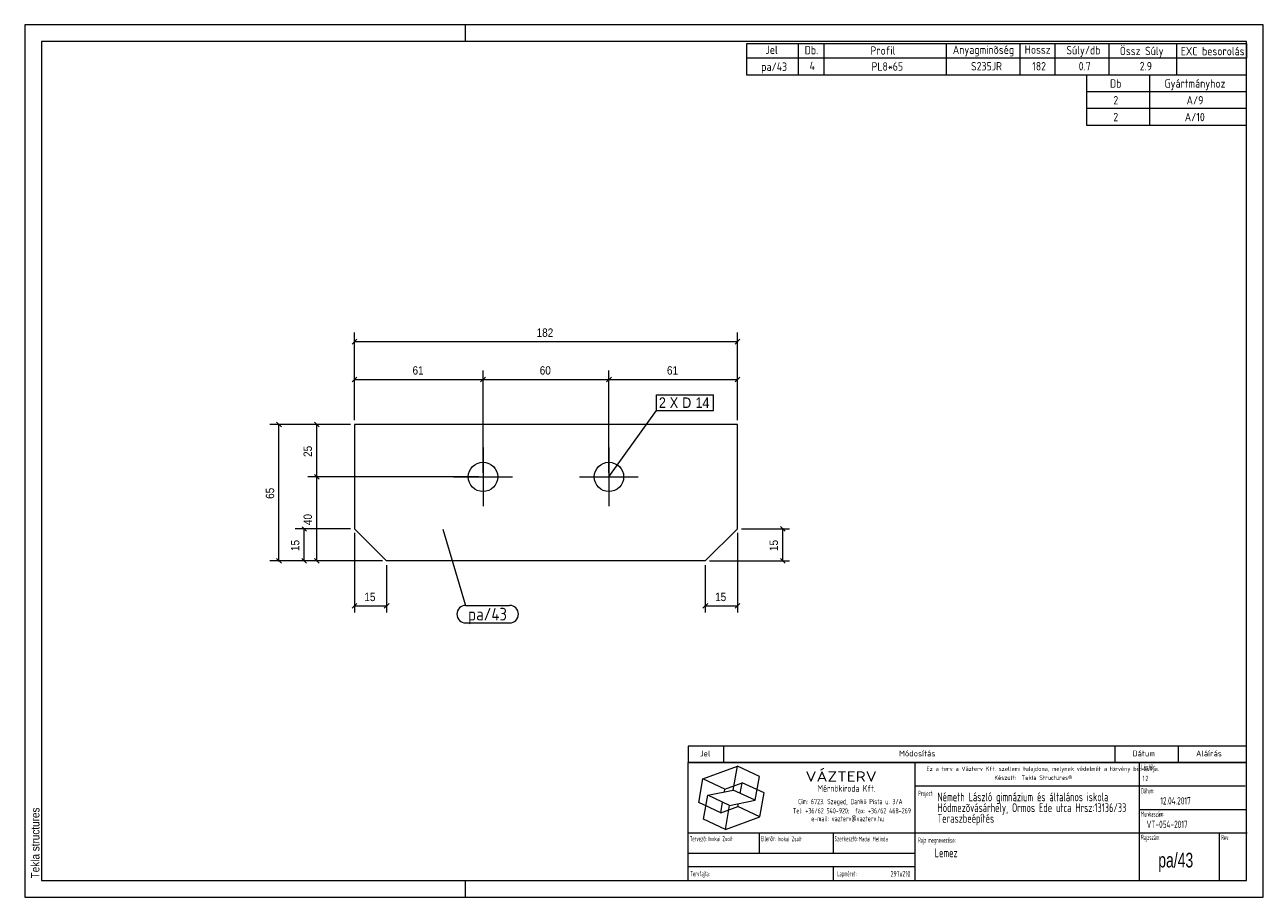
# Model space of a CAD drawing. Header units: millimetres. Extents: x 1 to 296, y 1 to 209.
import ezdxf

# ---------------------------------------------------------------- set-up
doc = ezdxf.new("R2010")
doc.units = ezdxf.units.MM
doc.linetypes.add('XKITLINE00', pattern=[0])
for name, color, linetype, lineweight in [('Bemassung', 1, 'Continuous', 0), ('Schrauben', 7, 'Continuous', 0), ('Schraubenbezeichnung', 5, 'Continuous', 0), ('Teil', 7, 'Continuous', 0), ('Text', 5, 'Continuous', 0), ('Ueberschrift', 7, 'Continuous', 0), ('Zeichnungsrahmen', 3, 'Continuous', 0)]:
    doc.layers.add(name, color=color, linetype=linetype, lineweight=lineweight)
doc.styles.add('ARIAL', font='ARIAL.TTF')
doc.styles.add('ISOCPEUR', font='ISOCPEUR.TTF')
doc.styles.add('ISOCPEUR_BOLD', font='ARIAL.TTF')
doc.styles.add('ISOCPUER', font='ARIAL.TTF')

msp = doc.modelspace()

# ---------------------------------------------------------------- linework, layer by layer
at = {"layer": 'Bemassung', "linetype": 'XKITLINE00', "lineweight": 0}
for p, q in [((80.12, 134.02), (78.98, 132.88)), ((79.55, 114.7), (79.55, 135.6)), ((79.55, 133.45), (170.75, 133.45)), ((171.32, 134.02), (170.18, 132.88)), ((170.75, 114.7), (170.75, 135.6)), ((80.12, 125.02), (78.98, 123.88)), ((79.55, 114.7), (79.55, 126.6)), ((79.55, 124.45), (110.15, 124.45)), ((110.72, 125.02), (109.58, 123.88)), ((110.72, 125.02), (109.58, 123.88)), ((110.15, 102.2), (110.15, 126.6)), ((110.15, 102.2), (110.15, 126.6)), ((110.15, 124.45), (140.15, 124.45)), ((140.72, 125.02), (139.58, 123.88)), ((140.72, 125.02), (139.58, 123.88)), ((140.15, 102.2), (140.15, 126.6)), ((140.15, 102.2), (140.15, 126.6)), ((140.15, 124.45), (170.75, 124.45)), ((171.32, 125.02), (170.18, 123.88)), ((170.75, 114.7), (170.75, 126.6)), ((78.55, 113.7), (59.4, 113.7)), ((60.98, 114.27), (62.12, 113.13)), ((61.55, 81.2), (61.55, 113.7)), ((78.55, 113.7), (68.4, 113.7)), ((69.98, 114.27), (71.12, 113.13)), ((70.55, 101.2), (70.55, 113.7)), ((109.15, 101.2), (68.4, 101.2)), ((109.15, 101.2), (68.4, 101.2)), ((69.98, 101.77), (71.12, 100.63)), ((69.98, 101.77), (71.12, 100.63)), ((70.55, 81.2), (70.55, 101.2)), ((78.55, 88.85), (65.4, 88.85)), ((66.98, 89.42), (67, 89.4)), ((67.08, 89.32), (68.12, 88.28)), ((67.55, 81.2), (67.55, 88.85)), ((171.75, 88.85), (183.15, 88.85)), ((180.98, 89.42), (182.12, 88.28)), ((181.55, 81.2), (181.55, 88.85)), ((79.55, 87.85), (79.55, 68.85)), ((170.75, 87.85), (170.75, 68.85)), ((86.2, 81.2), (59.4, 81.2)), ((60.98, 81.77), (62.12, 80.63)), ((86.2, 81.2), (65.4, 81.2)), ((66.98, 81.77), (68.12, 80.63)), ((86.2, 81.2), (68.4, 81.2)), ((69.98, 81.77), (71.12, 80.63)), ((87.2, 80.2), (87.2, 68.85)), ((163.1, 80.2), (163.1, 68.85)), ((164.1, 81.2), (183.15, 81.2)), ((180.98, 81.77), (182.12, 80.63)), ((80.12, 71.02), (78.98, 69.88)), ((87.77, 71.02), (86.63, 69.88)), ((163.67, 71.02), (162.53, 69.88)), ((171.32, 71.02), (170.18, 69.88)), ((79.55, 70.45), (87.2, 70.45)), ((163.1, 70.45), (170.75, 70.45))]:
    msp.add_line(p, q, dxfattribs=at)
at = {"layer": 'Bemassung'}
for p in [(79.55, 133.45), (170.75, 133.45), (79.55, 124.45), (110.15, 124.45), (110.15, 124.45), (140.15, 124.45), (140.15, 124.45), (170.75, 124.45), (61.55, 113.7), (70.55, 113.7), (70.55, 101.2), (70.55, 101.2), (67.55, 88.85), (181.55, 88.85), (61.55, 81.2), (67.55, 81.2), (70.55, 81.2), (181.55, 81.2), (79.55, 70.45), (87.2, 70.45), (163.1, 70.45), (170.75, 70.45)]:
    msp.add_point(p, dxfattribs=at)
at = {"layer": 'Schrauben', "linetype": 'XKITLINE00', "lineweight": 0}
for p, q in [((110.15, 108.2), (110.15, 94.2)), ((140.15, 108.2), (140.15, 94.2)), ((103.15, 101.2), (117.15, 101.2)), ((133.15, 101.2), (147.15, 101.2))]:
    msp.add_line(p, q, dxfattribs=at)
for centre in [(110.15, 101.2), (140.15, 101.2)]:
    msp.add_circle(centre, 3.5, dxfattribs=at)
at = {"layer": 'Schraubenbezeichnung', "linetype": 'XKITLINE00', "lineweight": 0}
for p, q in [((151.45, 120.75), (165.09, 120.75)), ((151.45, 117.05), (151.45, 120.75)), ((165.09, 117.05), (165.09, 120.75)), ((140.15, 101.2), (151.45, 117.05)), ((151.45, 117.05), (165.09, 117.05))]:
    msp.add_line(p, q, dxfattribs=at)
at = {"layer": 'Teil', "linetype": 'XKITLINE00', "lineweight": 0}
for p, q in [((170.75, 113.7), (79.55, 113.7)), ((79.55, 113.7), (79.55, 88.85)), ((170.75, 88.85), (170.75, 113.7)), ((87.2, 81.2), (79.55, 88.85)), ((163.1, 81.2), (170.75, 88.85)), ((163.1, 81.2), (87.2, 81.2))]:
    msp.add_line(p, q, dxfattribs=at)
at = {"layer": 'Text', "linetype": 'XKITLINE00', "lineweight": 0}
for p, q in [((100.58, 88.78), (106.02, 70.59)), ((106.02, 70.59), (116.5, 70.59)), ((106.02, 66.39), (116.5, 66.39))]:
    msp.add_line(p, q, dxfattribs=at)
for centre, start, end in [((106.02, 68.49), 90, 270), ((116.5, 68.49), 270, 90)]:
    msp.add_arc(centre, 2.1, start, end, dxfattribs=at)
at = {"layer": 'Ueberschrift', "linetype": 'XKITLINE00', "lineweight": 0}
for p, q in [((173, 204.54), (292, 204.54)), ((173, 201.04), (173, 204.54)), ((185.3, 201.04), (185.3, 204.54)), ((191.44, 201.04), (191.44, 204.54)), ((220.54, 201.04), (220.54, 204.54)), ((238.09, 201.05), (238.09, 204.55)), ((246.43, 201.04), (246.43, 204.54)), ((259.28, 201.04), (259.28, 204.54)), ((275.4, 201.02), (275.4, 204.52)), ((292, 204.54), (292, 201.04)), ((292, 201.04), (173, 201.04)), ((173, 197), (173, 201)), ((185.3, 197), (185.3, 201)), ((191.44, 197), (191.44, 201)), ((220.54, 197), (220.54, 201)), ((238.09, 197), (238.09, 201)), ((246.43, 197), (246.43, 201)), ((259.28, 197), (259.28, 201)), ((275.41, 197), (275.41, 201)), ((292, 197), (173, 197)), ((254, 193), (254, 197)), ((269, 193), (269, 197)), ((292, 193), (254, 193)), ((254, 189), (254, 193)), ((269, 189), (269, 193)), ((292, 189), (254, 189)), ((254, 185), (254, 189)), ((269, 185), (269, 189)), ((292, 185), (254, 185)), ((159, 37.07), (292, 37.07)), ((159, 37), (159, 33.14)), ((167.4, 37), (167.4, 33.14)), ((260.64, 37.07), (260.64, 33.21)), ((275.76, 37.07), (275.76, 33.21)), ((159, 33.22), (292, 33.22)), ((159, 33.14), (292, 33.14)), ((159, 5), (159, 33.14)), ((213.11, 5), (213.11, 33.14)), ((266.49, 5), (266.49, 33.14)), ((162.55, 29.24), (170.77, 32.23)), ((169.77, 26.55), (170.77, 32.23)), ((176, 29.79), (170.77, 32.23)), ((175, 24.11), (176, 29.79)), ((161.54, 23.55), (162.55, 29.24)), ((167.78, 26.8), (162.55, 29.24)), ((167.66, 26.12), (167.78, 26.8)), ((167.78, 26.8), (171.89, 28.3)), ((171.44, 25.76), (171.89, 28.3)), ((177.12, 25.86), (171.89, 28.3)), ((213.11, 27.54), (291.69, 27.54)), ((162.67, 19.62), (163.67, 25.3)), ((163.67, 25.3), (169.77, 26.55)), ((168.9, 22.86), (163.67, 25.3)), ((166.78, 21.11), (167.22, 23.65)), ((168.9, 22.86), (175, 24.11)), ((175, 24.11), (169.77, 26.55)), ((176.12, 20.17), (177.12, 25.86)), ((166.78, 21.11), (161.54, 23.55)), ((166.78, 21.11), (170.89, 22.61)), ((167.9, 17.18), (168.9, 22.86)), ((170.89, 22.61), (171.01, 23.29)), ((176.12, 20.17), (170.89, 22.61)), ((266.49, 21.94), (292, 21.94)), ((167.9, 17.18), (162.67, 19.62)), ((167.9, 17.18), (176.12, 20.17)), ((159, 16.34), (292.21, 16.34)), ((175.99, 11.48), (175.99, 16.39)), ((193.55, 16.39), (193.55, 11.49)), ((285.52, 16.28), (285.52, 5)), ((159.07, 11.49), (213.14, 11.49)), ((159.04, 8.34), (213.11, 8.34)), ((193.55, 8.31), (193.55, 5.13))]:
    msp.add_line(p, q, dxfattribs=at)
at = {"layer": 'Zeichnungsrahmen', "linetype": 'XKITLINE00', "lineweight": 0}
for p, q in [((296, 209), (1, 209)), ((1, 209), (1, 1)), ((106, 205), (106, 209)), ((296, 1), (296, 209)), ((292, 205), (5, 205)), ((5, 205), (5, 5)), ((292, 5), (292, 205)), ((5, 5), (292, 5)), ((106, 1), (106, 5)), ((1, 1), (296, 1))]:
    msp.add_line(p, q, dxfattribs=at)

# ---------------------------------------------------------------- texts
at = {"layer": 'Bemassung', "style": 'ISOCPUER', "width": 0.85}
for s, p in [('182', (122.92, 134.6)), ('61', (93.37, 125.6)), ('60', (123.67, 125.6)), ('61', (153.97, 125.6)), ('15', (81.89, 71.6)), ('15', (165.44, 71.6))]:
    msp.add_text(s, height=2, dxfattribs=at).set_placement(p)
for s, p in [('25', (69.4, 105.97)), ('65', (60.4, 95.97)), ('40', (69.4, 89.72)), ('15', (66.4, 83.54)), ('15', (180.4, 83.54))]:
    msp.add_text(s, height=2, rotation=90.0002, dxfattribs=at).set_placement(p)
at = {"layer": 'Schraubenbezeichnung', "style": 'ARIAL', "width": 0.85}
for s, p in [('2', (152.05, 117.65)), ('X', (154.65, 117.65)), ('D', (157.62, 117.65)), ('14', (160.78, 117.65))]:
    msp.add_text(s, height=2.5, dxfattribs=at).set_placement(p)
at = {"layer": 'Text', "style": 'ISOCPEUR', "width": 0.85}
msp.add_text('pa/43', height=3, dxfattribs=at).set_placement((106.62, 66.99))
at = {"layer": 'Ueberschrift'}
for s, height, style, width, p in [('Jel', 2, 'ISOCPEUR', 0.85, (177.44, 202.04)), ('Db.', 2, 'ISOCPEUR', 0.85, (186.78, 201.95)), ('Profil', 2, 'ISOCPEUR', 0.85, (202.44, 201.86)), ('Anyagminõség', 2, 'ISOCPEUR', 0.85, (222.06, 202.04)), ('Hossz', 2, 'ISOCPEUR', 0.85, (239.18, 202.08)), ('Súly/db', 2, 'ISOCPEUR', 0.85, (249.11, 201.94)), ('Össz Súly', 2, 'ISOCPEUR', 0.85, (261.83, 201.76)), ('EXC besorolás', 2, 'ISOCPEUR', 0.85, (276.36, 201.71)), ('pa/43', 2, 'ISOCPEUR', 0.85, (176.42, 198)), ('4', 2, 'ISOCPEUR', 0.85, (187.94, 198.19)), ('PL8*65', 2, 'ISOCPEUR', 0.85, (202.69, 198.05)), ('S235JR', 2, 'ISOCPEUR', 0.85, (226.39, 198.11)), ('182', 2, 'ISOCPEUR', 0.85, (240.97, 198.11)), ('0.7', 2, 'ISOCPEUR', 0.85, (252.04, 198.12)), ('2.9', 2, 'ISOCPEUR', 0.85, (266.59, 198.12)), ('Db', 2, 'ISOCPEUR', 0.85, (259.5, 194)), ('Gyártmányhoz', 2, 'ISOCPEUR', 0.85, (272.5, 194)), ('2', 2, 'ISOCPEUR', 0.85, (260.3, 190)), ('A/9', 2, 'ISOCPEUR', 0.85, (277.74, 190)), ('2', 2, 'ISOCPEUR', 0.85, (260.3, 186)), ('A/10', 2, 'ISOCPEUR', 0.85, (277.31, 186)), ('Jel', 1.4, 'ISOCPEUR', 0.85, (161.84, 34.58)), ('Módosítás', 1.4, 'ISOCPEUR', 0.85, (209.25, 34.58)), ('Dátum', 1.4, 'ISOCPEUR', 0.85, (264.86, 34.58)), ('Aláírás', 1.4, 'ISOCPEUR', 0.85, (280, 34.58)), ('Lépték:', 1.26, 'ISOCPEUR', 0.51, (266.96, 31.43)), ('VÁZTERV', 2.45, 'ISOCPEUR', 1.19, (186.96, 28.56)), ('Ez a terv a Vázterv Kft. szellemi tulajdona, melynek védelmét a törvény biztosítja.', 1.05, 'ISOCPEUR', 0.838832, (215.8, 31.11)), ('Készült:  Tekla Structures®', 1.05, 'ISOCPEUR', 0.838832, (231.96, 28.98)), ('1:2', 1.26, 'ISOCPEUR', 0.595, (267.27, 28.7)), ('Mérnökiroda Kft.', 1.61, 'ISOCPEUR', 0.68, (189.86, 26.15)), ('Dátum:', 1.26, 'ISOCPEUR', 0.51, (266.91, 25.76)), ('Cím: 6723. Szeged, Dankó Pista u. 3/A', 1.26, 'ISOCPEUR', 0.68, (185.24, 23.18)), ('Project:', 1.26, 'ISOCPEUR', 0.51, (213.81, 25.12)), ('Németh László gimnázium és általános iskola', 2.1, 'ISOCPEUR', 0.595, (218.39, 23.87)), ('Hódmezõvásárhely, Ormos Ede utca Hrsz:13136/33', 2.1, 'ISOCPEUR', 0.595, (218.4, 21.31)), ('12.04.2017', 1.75, 'ISOCPEUR', 0.595, (271.48, 23.11)), ('Tel: +36/62 540-920;  fax: +36/62 468-269', 1.26, 'ISOCPEUR', 0.68, (183.98, 20.99)), ('Teraszbeépítés', 2.1, 'ISOCPEUR', 0.595, (218.4, 18.75)), ('Munkaszám:', 1.26, 'ISOCPEUR', 0.51, (266.87, 20.23)), ('e-mail: vazterv@vazterv.hu', 1.26, 'ISOCPEUR', 0.68, (188.32, 19.12)), ('VT-054-2017', 1.75, 'ISOCPEUR', 0.595, (268.23, 17.51)), ('Tervezõ:', 1.26, 'ISOCPEUR', 0.51, (159.4, 14.32)), ('Inokai Zsolt', 1.12, 'ISOCPEUR', 0.595, (163.85, 14.37)), ('Ellenõr:', 1.26, 'ISOCPEUR', 0.51, (176.35, 14.35)), ('Inokai Zsolt', 1.12, 'ISOCPEUR', 0.595, (180.32, 14.35)), ('Szerkesztõ:', 1.26, 'ISOCPEUR', 0.51, (193.9, 14.32)), ('Madai Melinda', 1.12, 'ISOCPEUR', 0.595, (199.65, 14.33)), ('Rajz megnevezése:', 1.26, 'ISOCPEUR', 0.51, (213.8, 13.98)), ('Rajzszám:', 1.26, 'ISOCPEUR', 0.51, (266.92, 14.65)), ('Rev:', 1.26, 'ISOCPEUR', 0.51, (285.98, 14.62)), ('Lemez', 2.1, 'ISOCPEUR', 0.595, (217.73, 10.54)), ('pa/43', 3.5, 'ISOCPEUR_BOLD', 0.68, (271, 8.1)), ('Tervfajta:', 1.26, 'ISOCPEUR', 0.51, (159.53, 5.99)), ('Lapméret:', 1.26, 'ISOCPEUR', 0.51, (194.51, 5.99)), ('297x210', 1.4, 'ISOCPEUR', 0.595, (207.25, 5.89))]:
    msp.add_text(s, height=height, dxfattribs=dict(at, style=style, width=width)).set_placement(p)
at = {"layer": 'Zeichnungsrahmen', "style": 'ARIAL', "width": 0.85}
msp.add_text('Tekla structures', height=2, rotation=90, dxfattribs=at).set_placement((4.5, 5.5))

doc.saveas('drawing.dxf')
